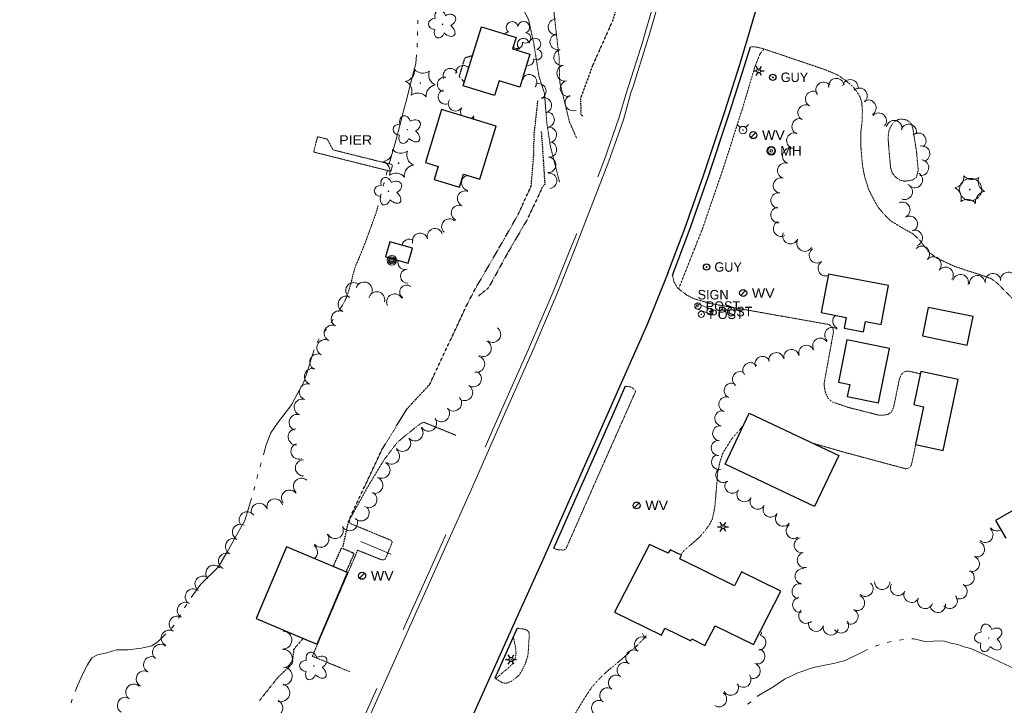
# Model space of a CAD drawing. Extents: x 386588 to 390135, y 96998 to 113606.
# Tile 54 of 93: x 388198 to 388697, y 102694 to 103041. Entities that reach past the tile are written whole.
import ezdxf
from ezdxf.enums import TextEntityAlignment as Align

# ---------------------------------------------------------------- set-up
doc = ezdxf.new("R2010")
doc.units = 0
doc.header["$MEASUREMENT"] = 0
for name, pattern in [('Wisdot1', [0.0625, 0.03125, -0.03125]), ('Wisdot3', [0.1875, 0.125, -0.0625]), ('Wisdot5', [0.1, 0.05, -0.05]), ('Wisdot6', [0.375, 0.125, -0.0625, 0.03125, -0.0625, 0.03125, -0.0625])]:
    doc.linetypes.add(name, pattern=pattern)
for name, color, linetype, lineweight in [('E_BLD', 241, 'Continuous', 25), ('E_DTM_SlopeBottom', 3, 'Wisdot1', 25), ('E_DTM_SlopeTop', 3, 'Wisdot1', 25), ('E_DWY', 2, 'Wisdot3', 15), ('E_DWY_PE', 2, 'Wisdot3', 15), ('E_LAND_Vegetation', 3, 'Continuous', 15), ('E_LTG', 21, 'Continuous', 25), ('E_MISCPROP', 30, 'Continuous', 15), ('E_MISCPROP_HvyDash', 241, 'Wisdot3', 25), ('E_PATH_Sidewalk', 2, 'Wisdot5', 15), ('E_RDWY', 21, 'Continuous', 25), ('E_SGN', 21, 'Continuous', 15), ('E_STRUCT_Pier', 7, 'Wisdot3', 25), ('E_UTL_EGuyWire', 200, 'Continuous', 25), ('E_UTL_MH', 30, 'Continuous', 15), ('E_UTL_W', 5, 'Continuous', 25), ('E_UTL_WHydrant', 4, 'Continuous', 15), ('E_WTR', 4, 'Wisdot6', 15), ('E_WTR_Dock_Pier', 4, 'Wisdot3', 15), ('E_WTR_Elevations', 4, 'Continuous', 15)]:
    doc.layers.add(name, color=color, linetype=linetype, lineweight=lineweight)
doc.layers.add('P2S1_Complete', color=7, linetype='Continuous', lineweight=15, transparency=0.9)
doc.styles.add('Style-dot_font5', font='dot_font5.shx')

# ---------------------------------------------------------------- blocks, each defined once
blk = doc.blocks.new('BSGN')
at = {"layer": 'E_SGN', "style": 'Style-dot_font5'}
blk.add_text('SIGN', height=12, dxfattribs=at).set_placement((0.0004433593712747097, 0), align=Align.MIDDLE_CENTER)
blk = doc.blocks.new('GUY')
at = {"layer": 'E_UTL_EGuyWire'}
for radius in [4, 0.5]:
    blk.add_circle((0, 0), radius, dxfattribs=at)
at = {"layer": 'E_UTL_EGuyWire', "style": 'Style-dot_font5'}
blk.add_text('GUY', height=12, dxfattribs=at).set_placement((10, 0), align=Align.MIDDLE_LEFT)
blk = doc.blocks.new('HYD')
at = {"layer": 'E_UTL_WHydrant'}
for p, q in [((-3.83600000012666, 3.837999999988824), (-8.317000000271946, 8.317999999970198)), ((3.838999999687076, 3.837999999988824), (8.31899999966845, 8.317999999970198))]:
    blk.add_line(p, q, dxfattribs=at)
for radius in [5.484997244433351, 0.4195217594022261]:
    blk.add_circle((-0.000391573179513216, 0.0004718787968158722), radius, dxfattribs=at)
blk = doc.blocks.new('LPOL')
at = {"layer": 'E_LTG'}
for p, q in [((-4, 0), (-1.5, 0)), ((-0.75, 1.299000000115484), (-2, 3.464000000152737)), ((0.75, 1.299000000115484), (2, 3.464000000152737)), ((1.5, 0), (4, 0)), ((-2, -3.464000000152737), (-0.75, -1.299000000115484)), ((2, -3.464000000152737), (0.75, -1.299000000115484))]:
    blk.add_line(p, q, dxfattribs=at)
for radius in [1.5, 1.5, 1.5, 0.125]:
    blk.add_circle((0, 0), radius, dxfattribs=at)
blk = doc.blocks.new('MH')
at = {"layer": 'E_UTL_MH'}
for radius in [5, 4, 1.5]:
    blk.add_circle((3.053387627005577e-05, -0.0003567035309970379), radius, dxfattribs=at)
at = {"layer": 'E_UTL_MH', "style": 'Style-dot_font5', "width": 1.111111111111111}
blk.add_text('MH', height=10.8, dxfattribs=at).set_placement((10, -0.001000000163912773), align=Align.MIDDLE_LEFT)
blk = doc.blocks.new('PIER')
at = {"layer": 'E_STRUCT_Pier', "style": 'Style-dot_font5', "width": 1.111111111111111}
blk.add_text('PIER', height=10.8, dxfattribs=at).set_placement((-16.77100000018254, -5.400000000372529))
blk = doc.blocks.new('CTRE')
at = {"layer": 'E_LAND_Vegetation'}
blk.add_circle((-0.0003858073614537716, -0.0003191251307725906), 0.2233008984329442, dxfattribs=at)
for centre, radius, start, end in [((-11.97306888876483, 8.962898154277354), 7.867058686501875, 280.2066972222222, 5.971616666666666), ((1.806084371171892, 14.92316055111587), 7.866045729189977, 220.2113194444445, 305.9762305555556), ((13.82882637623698, 5.89490348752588), 7.866045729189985, 160.2113277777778, 245.9762388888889), ((-13.82979875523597, -5.89712474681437), 7.866045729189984, 340.2113194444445, 65.97623055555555), ((-1.808101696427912, -14.92587413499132), 7.866045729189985, 40.21132777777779, 125.9762388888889)]:
    blk.add_arc(centre, radius, start, end, dxfattribs=at)
at = {"layer": 'E_LAND_Vegetation', "extrusion": (0, 0, -1)}
blk.add_arc((-12.02957563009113, -9.036813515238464), 7.873632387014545, 354.0727916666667, 79.7488916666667, dxfattribs=at)
blk = doc.blocks.new('POLE')
at = {"layer": 'E_MISCPROP'}
for radius in [4.463423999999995, 3.347567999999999, 2.231711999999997, 1.115855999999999]:
    blk.add_circle((0.0004759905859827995, -0.00033181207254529), radius, dxfattribs=at)
blk = doc.blocks.new('POST')
at = {"layer": 'E_MISCPROP'}
for radius in [4, 0.5]:
    blk.add_circle((0, 0), radius, dxfattribs=at)
at = {"layer": 'E_MISCPROP', "style": 'Style-dot_font5'}
blk.add_text('POST', height=12, dxfattribs=at).set_placement((10.00099999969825, 0), align=Align.MIDDLE_LEFT)
blk = doc.blocks.new('DTRE')
at = {"layer": 'E_LAND_Vegetation'}
blk.add_circle((-0.1836800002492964, 0), 0.1831067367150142, dxfattribs=at)
for centre, major_axis, ratio in [((-1.870302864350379, 5.319684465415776), (1.359319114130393, -4.981118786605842), 0.7828630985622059), ((4.055502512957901, 2.735869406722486), (-5.27227899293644, -2.928492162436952), 0.6919162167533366), ((-5.871854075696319, 0.1519894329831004), (4.932001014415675, -0.1226139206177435), 0.8320222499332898), ((-2.492468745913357, -5.243435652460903), (1.802061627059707, 4.856219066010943), 0.7168956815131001), ((3.542152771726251, -3.706719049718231), (-5.012431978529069, 4.581562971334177), 0.5602491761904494)]:
    blk.add_ellipse(centre, major_axis=major_axis, ratio=ratio, start_param=1.570796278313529, end_param=4.712388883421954, dxfattribs=at)
blk = doc.blocks.new('WV')
at = {"layer": 'E_UTL_W'}
blk.add_line((-2.82799999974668, -2.82799999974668), (2.828000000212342, 2.828000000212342), dxfattribs=at)
blk.add_circle((0.0003282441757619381, 0.0003653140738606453), 4, dxfattribs=at)
at = {"layer": 'E_UTL_W', "style": 'Style-dot_font5', "width": 1.111111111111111}
blk.add_text('WV', height=10.8, dxfattribs=at).set_placement((10, 0), align=Align.MIDDLE_LEFT)

msp = doc.modelspace()

# ---------------------------------------------------------------- linework, layer by layer
at = {"layer": 'E_BLD', "ltscale": 5}
for p, q in [((388422.459, 103007.4199999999), (388431.716, 103037.2409999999)), ((388431.716, 103037.2409999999), (388431.716, 103037.2409999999)), ((388431.716, 103037.2409999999), (388449.291, 103031.7849999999)), ((388449.291, 103031.7849999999), (388447.5209999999, 103026.0830000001)), ((388447.5209999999, 103026.0830000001), (388447.5209999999, 103026.0830000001)), ((388447.5209999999, 103026.0830000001), (388456.307, 103023.3559999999)), ((388456.307, 103023.3559999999), (388451.155, 103006.7579999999)), ((388456.307, 103023.3559999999), (388456.307, 103023.3559999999)), ((388440.716, 103009.9979999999), (388438.3810000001, 103002.477)), ((388451.155, 103006.7579999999), (388440.716, 103009.9979999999)), ((388440.716, 103009.9979999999), (388440.716, 103009.9979999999)), ((388438.3810000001, 103002.477), (388422.459, 103007.4199999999)), ((388422.459, 103007.4199999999), (388422.459, 103007.4199999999)), ((388451.155, 103006.7579999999), (388451.155, 103006.7579999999)), ((388411.5730000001, 102995.4469999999), (388403.341, 102968.639)), ((388439.2080000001, 102986.9609999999), (388411.5730000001, 102995.4469999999)), ((388411.5730000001, 102995.4469999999), (388411.5730000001, 102995.4469999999)), ((388430.9569999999, 102960.0930000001), (388439.2080000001, 102986.9609999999)), ((388439.2080000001, 102986.9609999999), (388439.2080000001, 102986.9609999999)), ((388403.341, 102968.639), (388403.341, 102968.639)), ((388403.341, 102968.639), (388409.845, 102966.642)), ((388409.845, 102966.642), (388407.8219999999, 102960.054)), ((388409.845, 102966.642), (388409.845, 102966.642)), ((388407.8219999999, 102960.054), (388407.8219999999, 102960.054)), ((388407.8219999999, 102960.054), (388420.557, 102956.1429999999)), ((388420.557, 102956.1429999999), (388422.5619999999, 102962.6710000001)), ((388422.5619999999, 102962.6710000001), (388422.5619999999, 102962.6710000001)), ((388422.5619999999, 102962.6710000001), (388430.9569999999, 102960.0930000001)), ((388385.2660000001, 102928.47), (388383.118, 102920.764)), ((388396.7560000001, 102925.2679999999), (388385.2660000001, 102928.47)), ((388394.608, 102917.5619999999), (388396.7560000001, 102925.2679999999)), ((388396.7560000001, 102925.2679999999), (388396.7560000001, 102925.2679999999)), ((388383.118, 102920.764), (388394.608, 102917.5619999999)), ((388383.118, 102920.764), (388383.118, 102920.764)), ((388607.551, 102912.067), (388603.8389999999, 102892.595)), ((388637.888, 102906.284), (388607.551, 102912.067)), ((388634.138, 102886.6100000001), (388637.888, 102906.284)), ((388658.0800000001, 102895.206), (388655.132, 102880.835)), ((388680.7620000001, 102890.5530000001), (388658.0800000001, 102895.206)), ((388603.8389999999, 102892.595), (388616.453, 102890.1910000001)), ((388616.453, 102890.1910000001), (388615.4080000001, 102884.7080000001)), ((388677.814, 102876.182), (388680.7620000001, 102890.5530000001)), ((388615.4080000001, 102884.7080000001), (388625.2439999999, 102882.8330000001)), ((388625.2439999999, 102882.8330000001), (388626.25, 102888.1129999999)), ((388626.25, 102888.1129999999), (388634.138, 102886.6100000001)), ((388655.132, 102880.835), (388677.814, 102876.182)), ((388616.875, 102878.764), (388612.5589999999, 102857.416)), ((388638.4299999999, 102874.406), (388616.875, 102878.764)), ((388632.8859999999, 102846.987), (388638.4299999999, 102874.406)), ((388654.2250000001, 102862.716), (388650.6669999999, 102846.0179999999)), ((388673.193, 102858.6740000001), (388654.2250000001, 102862.716)), ((388612.5589999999, 102857.416), (388618.274, 102856.26)), ((388618.274, 102856.26), (388617.047, 102850.1899999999)), ((388665.5630000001, 102822.868), (388673.193, 102858.6740000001)), ((388617.047, 102850.1899999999), (388632.8859999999, 102846.987)), ((388650.6669999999, 102846.0179999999), (388655.611, 102844.9639999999)), ((388655.611, 102844.9639999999), (388651.5390000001, 102825.8559999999)), ((388555.1459999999, 102815.9580000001), (388567.388, 102841.76)), ((388567.388, 102841.76), (388612.72, 102820.2520000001)), ((388651.5390000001, 102825.8559999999), (388665.5630000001, 102822.868)), ((388612.72, 102820.2520000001), (388600.4780000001, 102794.45)), ((388600.4780000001, 102794.45), (388555.1459999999, 102815.9580000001)), ((388701.264, 102792.615), (388692.1440000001, 102787.419)), ((388692.1440000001, 102787.419), (388697.27, 102778.422)), ((388516.8169999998, 102775.2629999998), (388499.0499999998, 102740.9619999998)), ((388526.3730000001, 102770.8190000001), (388516.8169999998, 102775.2629999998)), ((388333.0330000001, 102774.068), (388317.6629999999, 102737.801)), ((388363.878, 102760.996), (388333.0330000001, 102774.068)), ((388333.0330000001, 102774.068), (388333.0330000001, 102774.068)), ((388527.2990000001, 102772.5729999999), (388526.3730000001, 102770.8190000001)), ((388533.0779999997, 102769.898), (388527.2990000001, 102772.5729999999)), ((388532.213245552, 102767.9034006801), (388533.0779999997, 102769.898)), ((388559.9869999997, 102754.3500000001), (388532.213245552, 102767.9034006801)), ((388348.5079999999, 102724.7290000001), (388363.878, 102760.996)), ((388563.4100000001, 102761.4199999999), (388559.9869999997, 102754.3500000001)), ((388583.432, 102751.6189999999), (388563.4100000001, 102761.4199999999)), ((388569.5839999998, 102724.5869999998), (388583.432, 102751.6189999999)), ((388499.0499999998, 102740.9619999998), (388522.8879999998, 102729.3879999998)), ((388317.6629999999, 102737.801), (388317.6629999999, 102737.801)), ((388317.6629999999, 102737.801), (388343.0600000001, 102727.0379999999)), ((388522.8879999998, 102729.3879999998), (388524.5477178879, 102732.8063821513)), ((388524.5477178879, 102732.8063821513), (388537.7970000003, 102726.466)), ((388544.835, 102724.091), (388550.128917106, 102734.0742079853)), ((388550.128917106, 102734.0742079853), (388569.5839999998, 102724.5869999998)), ((388343.0600000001, 102727.0379999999), (388343.0600000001, 102727.0379999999)), ((388343.0600000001, 102727.0379999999), (388348.5079999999, 102724.7290000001)), ((388348.5079999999, 102724.7290000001), (388348.5079999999, 102724.7290000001)), ((388537.7970000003, 102726.466), (388538.3149971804, 102727.5484411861)), ((388538.3149971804, 102727.5484411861), (388544.835, 102724.091))]:
    msp.add_line(p, q, dxfattribs=at)
at = {"layer": 'E_DTM_SlopeBottom'}
for points in [[(388462.031390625, 102984.259), (388463.054828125, 102969.60275), (388463.824359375, 102957.60275), (388462.199359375, 102955.509)], [(388462.09584375, 102954.91525), (388454.699359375, 102939.368375), (388445.246234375, 102923.22775), (388435.242328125, 102905.04025), (388430.023578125, 102900.85275)]]:
    msp.add_lwpolyline(points, dxfattribs=at)
at = {"layer": 'E_DTM_SlopeTop'}
for points in [[(388505.2372382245, 103063.554409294), (388498.09584375, 103040.22775), (388488.17396875, 103018.055875), (388481.8888125, 103001.009), (388482.164203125, 102992.399625), (388483.1088497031, 102992.4145055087)], [(388361.61928125, 102774.04025), (388364.480609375, 102787.274625), (388381.289203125, 102823.1965), (388393.9825625, 102843.8215), (388405.484515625, 102856.22775), (388424.566546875, 102896.930875), (388428.7013125, 102904.774625), (388439.896625, 102924.009), (388450.332171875, 102942.259), (388456.945453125, 102956.805875), (388458.261859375, 102972.85275), (388458.410296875, 102982.805875), (388460.31459375, 102999.743375)]]:
    msp.add_lwpolyline(points, dxfattribs=at)
at = {"layer": 'E_DTM_SlopeTop', "flags": 128}
msp.add_lwpolyline([(388341.3960000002, 102727.6940000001), (388336.6209999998, 102722.0929999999), (388335.8459999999, 102714.7919999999), (388328.7760000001, 102708.1320000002), (388319.2549999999, 102696.1740000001)], dxfattribs=at)
at = {"layer": 'E_DWY', "flags": 128}
for points in [[(388493.591, 103112.656), (388489.105, 103098.645), (388483.0209999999, 103086.6159999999), (388475.0530000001, 103074.5970000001), (388470.8999999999, 103067.923), (388468.4450000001, 103061.8060000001), (388467.8959999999, 103053.3640000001), (388468.6980000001, 103042.2679999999), (388471.02, 103022.156), (388471.367328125, 103009.337125)], [(388463.629046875, 103003.587125), (388460.879, 103012.152), (388458.209, 103029.0519999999), (388455.615, 103040.888), (388451.419, 103048.8419999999), (388446.976, 103056.199), (388441.2779999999, 103062.885), (388436.415, 103068.0379999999), (388435.1580000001, 103069.3959999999), (388434.7550000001, 103070.96), (388446.9550000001, 103104.622)], [(388741.8400000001, 102868.1410000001), (388729.585, 102876.9669999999), (388717.6640000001, 102884.922), (388702.3370000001, 102898.0079999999), (388693.4510000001, 102907.0970000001), (388690.324, 102909.5160000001), (388686.888, 102910.9439999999), (388676.541, 102914.264), (388671.2849999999, 102916.0530000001), (388662.7949999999, 102919.9750000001), (388658.4990000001, 102923.0959999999), (388655.8160000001, 102926.52), (388653.76, 102929.1869999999), (388650.264, 102932.527), (388645.6170000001, 102935.064), (388639.0390000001, 102939.0460000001), (388635.379, 102942.6440000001), (388632.71, 102945.932), (388630.2010000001, 102950.3330000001), (388627.977, 102954.6270000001), (388625.9510000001, 102960.997), (388624.8629999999, 102966.23), (388624.3470000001, 102971.2479999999), (388623.8400000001, 102977.5), (388623.875, 102983.8089999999), (388624.6170000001, 102989.915), (388624.6699999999, 102994.7180000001), (388624.3729999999, 102998.936), (388623.537, 103001.7279999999), (388622.051, 103004.179), (388619.831, 103007.102), (388616.0919999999, 103010.1440000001), (388612.3940000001, 103012.7779999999), (388606.227, 103015.432), (388574.5600000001, 103026.1499999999), (388570.6229999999, 103027.115), (388567.949, 103027.1980000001)], [(388638.0889999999, 102975.8160000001), (388637.6799999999, 102981.1189999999), (388638.1300000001, 102984.7290000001), (388639.3700000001, 102987.3230000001), (388640.709, 102988.969), (388642.3740000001, 102990.1000000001), (388643.5660000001, 102990.497), (388645.3430000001, 102990.5430000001), (388647.3260000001, 102989.9240000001), (388648.794, 102988.9790000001), (388649.5970000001, 102987.8289999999), (388650.172, 102986.243), (388652.0930000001, 102974.243)], [(388471.321307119, 102958.6641536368), (388471.0619999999, 102959.4339999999), (388466.64271875, 102976.930875)], [(388652.0930000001, 102974.243), (388652.963, 102964.4650000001), (388651.942, 102961.0700000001), (388650.291, 102959.804), (388647.6070000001, 102959.253), (388645.6939999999, 102959.193), (388643.4410000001, 102959.7830000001), (388641.2109999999, 102961.4720000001), (388639.781, 102963.3810000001), (388638.9310000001, 102966.3089999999), (388638.0889999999, 102975.8160000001)], [(388610.0179999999, 102882.7350000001), (388609.7350000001, 102884.9909999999), (388607.7960000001, 102886.568), (388547.49, 102897.23), (388539.395, 102899.6529999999), (388535.6540000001, 102901.4879999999), (388530.9839999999, 102905.1510000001), (388529.3640000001, 102907.9450000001), (388528.4990000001, 102911.622)], [(388653.993, 102861.628), (388647.8359999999, 102863.047), (388646.0109999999, 102862.676), (388644.4639999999, 102861.4510000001), (388643.4339999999, 102858.905), (388640.5519999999, 102845.0190000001), (388639.4439999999, 102842.2690000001), (388637.878, 102841.2379999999), (388635.7709999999, 102840.743), (388633.3359999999, 102840.608), (388617.379, 102844.6629999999), (388609.3800000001, 102847.423), (388607.3500000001, 102849.1880000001), (388605.9950000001, 102852.094), (388605.463, 102854.5889999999), (388605.2679999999, 102856.6259999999), (388610.0179999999, 102882.7350000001)], [(388504.591, 102855.298), (388507.3100000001, 102855.031), (388508.5970000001, 102854.2649999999), (388509.861, 102852.8470000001), (388489.344, 102806.655), (388474.4950000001, 102772.9550000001), (388473.094, 102772.4129999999), (388470.4839999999, 102772.571), (388468.2069999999, 102773.2379999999)], [(388365.0031740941, 102710.8498685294), (388346.0660000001, 102718.6740000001), (388369.034, 102772.345), (388380.7309999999, 102767.6240000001), (388382.0449999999, 102767.4369999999), (388382.96, 102767.7250000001), (388386.5519999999, 102776.3030000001), (388386.044, 102777.274), (388365.1669999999, 102785.9010000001), (388364.8800000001, 102786.817), (388365.138, 102788.1359999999), (388374.3149999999, 102804.7250000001), (388382.2409999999, 102817.8970000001), (388389.1159999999, 102826.9469999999), (388393.9299999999, 102830.929), (388400.4550000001, 102836.1259999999), (388402.3970000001, 102837.1429999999), (388418.7042529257, 102830.5279615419)], [(388558.6329999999, 102828.8489999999), (388564.3859999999, 102835.433)], [(388532.756646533, 102770.0467490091), (388532.9369999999, 102770.3470000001), (388534.3149999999, 102772.1140000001), (388536.5430000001, 102774.091), (388538.7109999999, 102775.919), (388541.953, 102778.7690000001), (388544.8700000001, 102782.0989999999), (388547.0919999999, 102785.0859999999), (388548.6129999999, 102787.8019999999), (388549.933, 102794.0390000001), (388550.388, 102799.3419999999), (388550.7649999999, 102803.774), (388551.1429999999, 102808.2050000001), (388551.4380000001, 102811.8359999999), (388552.3729999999, 102816.5279999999), (388554.0079999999, 102821.49), (388555.9979999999, 102824.675), (388558.6329999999, 102828.8489999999)], [(388599.699, 102826.4299999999), (388615.6410000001, 102821.878), (388646.797, 102813.4990000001), (388648.8759999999, 102814.2849999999), (388649.6100000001, 102815.824), (388651.7220000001, 102825.817)], [(388449.878, 102732.8600000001), (388453.4720000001, 102732.352), (388454.885, 102731.8130000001), (388455.757, 102730.798), (388455.9839999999, 102729.733), (388455.821, 102727.1939999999), (388455.548, 102722.338), (388455.236, 102718.922), (388453.959, 102714.926), (388452.5260000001, 102712), (388450.872, 102709.129), (388447.0009999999, 102706.014), (388444.1259999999, 102704.925), (388442.294, 102705.2879999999), (388441.1570000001, 102705.993), (388438.51, 102707.507)], [(388393.0349999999, 102606.0689999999), (388398.9680000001, 102606.1580000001), (388407.1629999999, 102605.6399999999), (388421.483, 102605.236), (388436.7690000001, 102605.4129999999), (388439.7709999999, 102605.79), (388442.0220000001, 102606.5419999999), (388444.084, 102608.7949999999), (388445.335, 102611.274), (388446.034, 102613.4210000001), (388444.9620000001, 102615.142), (388443.223, 102616.1610000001), (388438.051, 102618.6470000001), (388435.1200000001, 102620.1510000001), (388433.9380000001, 102621.4299999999), (388433.45, 102623.9909999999), (388433.702, 102627.2579999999), (388434.9790000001, 102631.254), (388437.7109999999, 102638.827), (388440.429, 102642.8629999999), (388446.5260000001, 102650.7690000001), (388451.8870000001, 102656.0930000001), (388459.183, 102662.5049999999), (388464.9070000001, 102668.723), (388470.331, 102676), (388477.3759999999, 102686.578), (388483.577, 102696.8740000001), (388487.6459999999, 102703.0349999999), (388491.902, 102707.696), (388495.4650000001, 102711.0760000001), (388499.9380000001, 102714.8149999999), (388503.125, 102717.4439999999), (388505.899, 102719.824), (388506.3570000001, 102720.4369999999), (388510.753, 102724.2420000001), (388514.7560000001, 102728.45), (388515.2439999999, 102729.165)]]:
    msp.add_lwpolyline(points, dxfattribs=at)
at = {"layer": 'E_DWY'}
msp.add_circle((388679.5060000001, 102954.9325000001), 5.631602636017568, dxfattribs=at)
at = {"layer": 'E_DWY_PE'}
for points in [[(388471.367328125, 103009.337125), (388476.3185, 102989.134), (388479.910296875, 102980.930875)], [(388463.629046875, 103003.587125), (388464.832171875, 102988.618375), (388466.64271875, 102976.930875)]]:
    msp.add_lwpolyline(points, dxfattribs=at)
at = {"layer": 'E_LAND_Vegetation'}
for centre, radius, start, end in [((388447.2750114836, 103036.9398901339), 2.973815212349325, 10.42601666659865, 231.6598999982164), ((388453.1284591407, 103037.0333283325), 2.974817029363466, 288.0768361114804, 171.050105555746), ((388469.5686384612, 103037.2211340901), 4.029807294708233, 92.83735277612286, 272.8220305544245), ((388445.5948087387, 103031.8353775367), 2.776902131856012, 93.39690833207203, 140.5865027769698), ((388454.0840928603, 103031.5942160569), 2.611331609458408, 232.7820666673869, 90.71467499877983), ((388470.4731856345, 103029.6807740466), 4.029807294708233, 104.4457750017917, 284.4304527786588), ((388449.7734838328, 103028.979620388), 2.783072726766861, 225.0828000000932, 11.08496666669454), ((388452.9430114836, 103028.4658901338), 2.973815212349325, 10.42601666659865, 231.6598999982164), ((388458.7964591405, 103028.5593283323), 2.974817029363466, 288.0768361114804, 171.050105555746), ((388451.2628087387, 103023.3613775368), 2.776902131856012, 93.39690833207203, 130.3034944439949), ((388459.7520928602, 103023.1202160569), 2.611331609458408, 232.7820666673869, 90.71467499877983), ((388472.4307388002, 103021.7408317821), 4.029807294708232, 101.1578305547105, 281.1425083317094), ((388455.4414838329, 103020.5056203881), 2.783072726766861, 252.3774666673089, 11.08496666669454), ((388416.0293683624, 103012.5229535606), 3.714321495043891, 25.94053333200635, 205.9252111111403), ((388422.4882437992, 103014.0286013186), 3.714321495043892, 41.42540833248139, 185.5957222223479), ((388473.989121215, 103013.8343412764), 4.029807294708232, 101.1578305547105, 281.1425083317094), ((388413.1076253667, 103008.1368695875), 3.714321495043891, 81.32868611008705, 261.3133638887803), ((388449.1481371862, 103011.866760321), 3.894806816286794, 337.5721722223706, 10.99863888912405), ((388455.8993182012, 103009.238547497), 3.894806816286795, 322.1563916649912, 142.1410694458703), ((388475.6779869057, 103006.0485632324), 4.029807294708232, 103.6016055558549, 283.5862833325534), ((388605.0250942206, 103005.3038664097), 3.951965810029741, 37.01333055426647, 216.9980083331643), ((388611.5086214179, 103007.1873326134), 3.951965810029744, 9.636119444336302, 189.6207972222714), ((388618.5298803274, 103006.6135280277), 3.951965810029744, 348.8746472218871, 168.8593250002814), ((388413.5578145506, 103001.759290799), 3.714321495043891, 106.6817111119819, 286.6663888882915), ((388460.5776239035, 103004.6092175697), 3.894806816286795, 293.2293972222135, 113.2140749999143), ((388599.7991762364, 103000.7488792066), 3.951965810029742, 61.1113805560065, 241.0960583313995), ((388623.2063488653, 103002.3185926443), 3.951965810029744, 311.9696277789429, 131.9543055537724), ((388418.6229130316, 102998.3268111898), 3.714321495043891, 146.634713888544, 326.6193916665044), ((388463.3194143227, 102997.4825086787), 3.894806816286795, 289.0793861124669, 109.0640638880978), ((388478.1228516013, 102998.8126597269), 4.029807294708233, 114.1267638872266, 294.1114416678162), ((388627.7028250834, 102996.295487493), 3.951965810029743, 302.0645444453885, 122.0492222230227), ((388424.825854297, 102994.2409257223), 3.714321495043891, 146.634713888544, 210.4044583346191), ((388464.7880611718, 102990.2645154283), 3.894806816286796, 278.0580861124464, 98.04276388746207), ((388595.9802720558, 102993.8298844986), 3.951965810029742, 61.1113805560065, 241.0960583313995), ((388632.9567915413, 102989.7188877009), 3.951965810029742, 318.5355611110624, 138.520238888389), ((388424.825854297, 102994.2409257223), 3.714321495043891, 295.4547833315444, 326.6193916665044), ((388430.3806949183, 102988.5342078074), 3.714321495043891, 128.3570972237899, 145.9076777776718), ((388592.942230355, 102986.8498272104), 3.951965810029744, 68.75231388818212, 248.736991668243), ((388640.8170471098, 102985.925671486), 3.951965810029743, 349.9447444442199, 169.9294222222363), ((388465.8788177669, 102982.5526310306), 3.894806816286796, 278.0580861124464, 98.04276388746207), ((388648.2058034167, 102984.0136026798), 3.951965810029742, 342.8347583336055, 162.8194361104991), ((388465.9350798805, 102975.1877210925), 3.894806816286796, 267.0150749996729, 86.99975277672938), ((388590.2545987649, 102979.6476927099), 3.951965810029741, 74.59189722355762, 254.5765750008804), ((388652.9713863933, 102979.5801362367), 3.951965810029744, 310.1749694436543, 130.1596472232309), ((388588.1106979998, 102971.9482642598), 3.951965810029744, 72.10454999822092, 252.0892277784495), ((388654.8799521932, 102973.0478332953), 3.951965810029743, 282.7736666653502, 102.7583444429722), ((388465.5284603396, 102967.409702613), 3.894806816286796, 267.0150749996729, 86.99975277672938), ((388654.3362406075, 102965.9619250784), 3.951965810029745, 262.536213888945, 82.52089166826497), ((388585.6812675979, 102964.4279993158), 3.951965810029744, 72.10454999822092, 252.0892277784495), ((388425.5194594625, 102958.2803638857), 3.91972656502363, 104.7937805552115, 260.9512277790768), ((388466.0134056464, 102959.3871890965), 3.894806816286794, 274.1407944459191, 94.12547222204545), ((388583.4926831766, 102956.9015912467), 3.951965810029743, 73.89344444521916, 253.8781222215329), ((388651.2365050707, 102959.7551474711), 3.951965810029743, 238.7970999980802, 58.78177777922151), ((388423.4472655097, 102950.306938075), 3.919726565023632, 68.49855555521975, 248.4832333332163), ((388646.1231165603, 102953.7964704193), 3.951965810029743, 247.2699888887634, 67.2546666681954), ((388582.2801895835, 102949.3514775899), 3.951965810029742, 80.96100833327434, 260.9456861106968), ((388420.346407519, 102943.0215089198), 3.919726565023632, 66.24431944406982, 246.2289972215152), ((388582.2273985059, 102941.9819497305), 3.951965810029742, 94.37881111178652, 274.363488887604), ((388644.8910897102, 102944.6018998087), 3.951965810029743, 294.3232833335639, 114.3079611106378), ((388415.4777929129, 102936.1753361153), 3.919726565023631, 47.87006666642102, 227.8547444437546), ((388648.6944925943, 102937.4659832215), 3.951965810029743, 299.5918972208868, 119.5765749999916), ((388408.1863357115, 102931.290287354), 3.919726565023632, 18.67173055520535, 198.6564083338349), ((388583.5604278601, 102935.1245059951), 3.951965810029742, 116.4451249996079, 296.4298027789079), ((388651.1960792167, 102930.376345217), 3.951965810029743, 289.0774527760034, 109.0621305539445), ((388395.2784042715, 102925.8421272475), 3.919726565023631, 60.45587777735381, 166.7147361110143), ((388400.6449673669, 102928.8770962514), 3.919726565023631, 16.40753888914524, 196.3922166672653), ((388588.2350973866, 102931.3697973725), 3.951965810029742, 157.0359166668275, 337.0205944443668), ((388595.4602944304, 102927.5597402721), 3.951965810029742, 149.1980305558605, 329.1827083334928), ((388601.696131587, 102921.6399120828), 3.951965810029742, 124.8349444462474, 304.8196222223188), ((388654.754787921, 102922.3606968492), 3.951965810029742, 315.9179083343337, 135.9025861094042), ((388392.9496006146, 102917.8958738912), 3.508674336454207, 162.4096722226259, 274.1273194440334), ((388660.6905077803, 102916.9676357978), 3.951965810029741, 319.2480472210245, 139.2327250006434), ((388394.2384064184, 102911.0160610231), 3.508674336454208, 92.77333055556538, 272.7580083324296), ((388606.1790295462, 102915.1033883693), 3.951965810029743, 124.1911194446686, 288.2127833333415), ((388666.7763803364, 102911.720593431), 3.951965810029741, 323.3735472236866, 143.3582249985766), ((388611.0550303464, 102909.4711227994), 3.951965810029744, 162.9136249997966, 175.5004694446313), ((388611.0550303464, 102909.4711227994), 3.951965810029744, 135.6925527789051, 140.5736694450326), ((388674.4207018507, 102907.9838107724), 3.951965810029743, 343.6848888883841, 163.6695666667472), ((388682.9350038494, 102907.4386148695), 3.951965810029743, 4.744780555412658, 184.7294583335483), ((388690.8900015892, 102908.4349262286), 3.951965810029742, 7.974699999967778, 187.9593777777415), ((388698.6229613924, 102909.0941454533), 3.951965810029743, 4.121363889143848, 184.1060416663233), ((388367.0685653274, 102903.7385703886), 4.07267928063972, 57.25951666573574, 237.2595166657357), ((388372.2766389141, 102904.038872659), 4.07267928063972, 343.2732277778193, 163.2732277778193), ((388393.8674179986, 102902.9921324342), 3.508674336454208, 55.60195555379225, 235.5866333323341), ((388363.2201104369, 102896.8532511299), 4.07267928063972, 64.59215277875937, 244.5921527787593), ((388378.6516224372, 102899.0904331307), 4.07267928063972, 346.3534416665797, 166.3534416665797), ((388387.773338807, 102897.9983014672), 4.07267928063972, 25.94256944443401, 205.942569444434), ((388359.6979857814, 102889.4898323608), 4.072679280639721, 64.01254166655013, 244.0125416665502), ((388613.494348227, 102888.3122311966), 3.815821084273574, 130.2470555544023, 242.6565083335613), ((388356.1325591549, 102882.1662665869), 4.072679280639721, 64.01254166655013, 244.0125416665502), ((388437.3827859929, 102881.6048744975), 4.123363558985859, 234.301336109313, 54.30133610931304), ((388609.4189265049, 102881.3346935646), 3.815821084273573, 48.67840833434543, 228.6630861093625), ((388352.4547455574, 102874.867283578), 4.072679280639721, 63.23285277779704, 243.232852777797), ((388603.3813677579, 102875.8869986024), 3.815821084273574, 32.03728888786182, 212.0219666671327), ((388432.6183629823, 102874.5197722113), 4.123363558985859, 243.4790583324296, 63.47905833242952), ((388588.7156804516, 102870.1534737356), 3.815821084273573, 14.74688611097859, 194.7315638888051), ((388596.2573149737, 102872.2630693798), 3.815821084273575, 20.54531388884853, 200.529991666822), ((388348.7854547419, 102867.5974826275), 4.072679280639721, 63.23285277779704, 243.232852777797), ((388429.265153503, 102866.5431794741), 4.123363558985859, 257.0351333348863, 77.03513333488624), ((388574.089773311, 102866.654007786), 3.815821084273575, 19.71929999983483, 199.7039777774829), ((388581.0568502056, 102868.5429008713), 3.815821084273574, 8.840744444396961, 188.8254222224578), ((388346.1097053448, 102860.2123138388), 4.072679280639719, 71.60627500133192, 251.6062750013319), ((388567.9897002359, 102863.4729711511), 3.815821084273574, 38.49106388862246, 218.4757416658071), ((388427.5614299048, 102859.1413318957), 4.12336355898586, 237.7477555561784, 57.7477555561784), ((388562.6934856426, 102858.9257459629), 3.815821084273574, 55.98625277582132, 235.9709305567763), ((388343.5369024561, 102852.4818071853), 4.072679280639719, 71.60627500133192, 251.6062750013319), ((388423.1640706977, 102852.1648172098), 4.12336355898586, 237.7477555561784, 57.7477555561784), ((388558.5349305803, 102853.0658816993), 3.833184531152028, 65.7491166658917, 245.7491166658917), ((388417.5500696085, 102846.8505838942), 4.12336355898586, 222.8057083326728, 42.80570833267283), ((388555.8182051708, 102846.1677981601), 3.833184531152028, 73.40590000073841, 253.4059000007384), ((388340.965384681, 102844.7551651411), 4.072679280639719, 71.60627500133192, 251.6062750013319), ((388411.3808786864, 102841.478161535), 4.123363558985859, 220.7903138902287, 40.7903138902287), ((388338.3934048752, 102837.0250287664), 4.07267928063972, 71.56323888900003, 251.563238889), ((388404.9130850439, 102836.7260992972), 4.12336355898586, 214.5061888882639, 34.50618888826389), ((388553.7484729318, 102839.0651174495), 3.833184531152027, 81.83563611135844, 261.8356361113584), ((388398.0521266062, 102831.8085939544), 4.123363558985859, 220.578041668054, 40.57804166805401), ((388552.6635407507, 102831.4759046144), 3.833184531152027, 81.83563611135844, 261.8356361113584), ((388337.8772165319, 102829.7169254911), 4.072679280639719, 92.75164166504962, 272.7516416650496), ((388391.7856601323, 102826.4444613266), 4.123363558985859, 220.578041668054, 40.57804166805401), ((388339.3061226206, 102822.4150600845), 4.07267928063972, 110.9762777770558, 290.9762777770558), ((388551.9602354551, 102824.0573377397), 3.833184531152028, 88.3860388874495, 268.3860388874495), ((388386.1559371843, 102819.9787243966), 4.123363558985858, 230.9289333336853, 50.92893333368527), ((388552.0881643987, 102816.9888658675), 3.833184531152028, 105.9553194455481, 285.9553194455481), ((388341.5380515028, 102813.9845369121), 4.072679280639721, 90.17186388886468, 270.1718638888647), ((388381.3199021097, 102812.8599116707), 4.123363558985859, 243.0536527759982, 63.05365277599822), ((388554.2674079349, 102810.3891433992), 3.833184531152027, 127.1713416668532, 307.1713416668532), ((388340.5248806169, 102804.7455291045), 4.072679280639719, 47.08761388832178, 227.0876138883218), ((388377.6596254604, 102805.2306784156), 4.123363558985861, 249.6628583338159, 69.6628583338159), ((388558.8525395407, 102804.9639989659), 3.833184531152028, 143.7337111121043, 323.7337111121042), ((388334.5529962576, 102798.7528751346), 4.072679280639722, 36.90806944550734, 216.9080694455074), ((388374.6843695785, 102797.9427244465), 4.123363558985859, 239.1000416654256, 59.10004166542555), ((388564.9193507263, 102800.6584647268), 3.833184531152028, 150.747319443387, 330.747319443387), ((388319.2294714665, 102792.0373122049), 4.072679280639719, 15.74773333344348, 195.7477333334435), ((388327.0716145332, 102794.2465745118), 4.072679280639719, 15.74773333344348, 195.7477333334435), ((388370.7353491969, 102791.2905031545), 4.12336355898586, 223.9067750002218, 43.90677500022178), ((388571.6440541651, 102796.8595420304), 3.833184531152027, 148.90016944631, 328.90016944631), ((388578.2091765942, 102792.8969953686), 3.833184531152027, 148.90016944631, 328.90016944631), ((388313.05485143, 102787.7103318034), 4.07267928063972, 34.29840555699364, 214.2984055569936), ((388584.5139631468, 102788.2530800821), 3.833184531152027, 143.5643722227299, 323.56437222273), ((388309.6477047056, 102781.4317414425), 4.07267928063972, 62.78073055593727, 242.7807305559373), ((388357.6642805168, 102782.3301627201), 4.123363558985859, 208.5129249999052, 28.51292499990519), ((388364.8771234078, 102786.3022445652), 4.123363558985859, 208.8849888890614, 28.88498888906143), ((388589.8258645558, 102782.055810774), 3.83318453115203, 124.7982111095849, 304.7982111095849), ((388350.3748320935, 102777.923743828), 4.123363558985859, 217.2692027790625, 37.26920277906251), ((388686.9708639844, 102780.1471269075), 3.892984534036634, 228.8362083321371, 48.82088611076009), ((388692.719119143, 102785.9699800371), 3.892984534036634, 216.650794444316, 302.8765722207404), ((388306.0994174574, 102774.166375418), 4.072679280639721, 64.61815833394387, 244.6181583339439), ((388344.5928432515, 102771.3553225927), 4.123363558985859, 307.8105638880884, 54.97095000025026), ((388593.9664871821, 102774.8781108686), 3.833184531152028, 101.6800527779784, 281.6800527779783), ((388682.6646779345, 102772.803432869), 3.892984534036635, 250.2689805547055, 70.25365833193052), ((388302.6069520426, 102766.809991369), 4.072679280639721, 64.61815833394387, 244.6181583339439), ((388595.5162509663, 102767.3719755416), 3.833184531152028, 101.6800527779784, 281.6800527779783), ((388296.1842802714, 102760.7083734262), 4.072679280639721, 42.26283333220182, 222.2628333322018), ((388680.088735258, 102765.4108753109), 3.892984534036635, 251.5047694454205, 71.48944722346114), ((388290.6993199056, 102755.2001179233), 4.072679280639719, 52.7365916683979, 232.7365916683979), ((388594.4311281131, 102759.1650341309), 3.833184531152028, 81.51453055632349, 261.5145305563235), ((388677.487680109, 102758.4285072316), 3.892984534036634, 242.5662388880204, 62.55091666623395), ((388592.9004699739, 102751.5413778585), 3.833184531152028, 77.99881389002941, 257.9988138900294), ((388626.2056995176, 102752.834273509), 3.892984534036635, 228.0834138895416, 48.06809166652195), ((388634.7306844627, 102756.3085840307), 3.892984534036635, 179.1195472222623, 359.104224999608), ((388642.7552589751, 102753.2473840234), 3.892984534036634, 150.9131861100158, 330.8978638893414), ((388673.9000308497, 102751.5194601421), 3.892984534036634, 242.5662388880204, 62.55091666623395), ((388285.7670783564, 102748.7204038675), 4.072679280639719, 52.7365916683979, 232.7365916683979), ((388649.6109717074, 102749.7932499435), 3.892984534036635, 153.9079888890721, 333.8926666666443), ((388281.7404430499, 102741.8971128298), 4.07267928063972, 59.44771944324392, 239.4477194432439), ((388593.1787860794, 102744.7191204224), 3.833184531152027, 100.5514694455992, 280.5514694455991), ((388621.9382067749, 102745.6439339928), 3.892984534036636, 247.394180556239, 67.37885833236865), ((388656.5293508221, 102746.6809038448), 3.892984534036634, 159.2803722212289, 339.2650500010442), ((388662.8830678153, 102744.6934429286), 3.892984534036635, 187.9049222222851, 7.889599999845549), ((388668.9004519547, 102746.7065035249), 3.892984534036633, 220.8097888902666, 40.79446666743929), ((388596.2734550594, 102739.1146796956), 3.833184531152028, 132.3116638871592, 312.3116638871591), ((388618.6004929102, 102738.8077208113), 3.892984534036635, 242.5638916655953, 62.54856944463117), ((388277.622134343, 102734.9113433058), 4.072679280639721, 60.59435277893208, 240.5943527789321), ((388601.1854772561, 102735.0461795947), 3.833184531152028, 166.0034527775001, 346.0034527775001), ((388613.8381309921, 102734.2722184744), 3.892984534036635, 214.2788694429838, 34.26354722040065), ((388273.6220735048, 102727.818162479), 4.072679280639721, 60.59435277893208, 240.5943527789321), ((388331.1097257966, 102726.8227026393), 4.556091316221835, 267.9020861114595, 87.90208611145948), ((388331.4454915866, 102735.9264177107), 4.556091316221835, 267.9020861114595, 283.7556472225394), ((388517.074680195, 102731.2106436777), 3.878723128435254, 196.5705222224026, 239.3970833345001), ((388571.9492164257, 102725.574072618), 3.878723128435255, 273.5002083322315, 75.03257222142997), ((388570.0258465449, 102731.9418134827), 3.878723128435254, 321.0101472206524, 346.0910055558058), ((388608.621910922, 102733.1905692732), 3.833184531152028, 166.0034527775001, 346.0034527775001), ((388269.2102386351, 102720.6394449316), 4.072679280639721, 51.56261111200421, 231.5626111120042), ((388513.1228222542, 102724.533002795), 3.878723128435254, 59.39708333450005, 239.3970833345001), ((388331.3921317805, 102717.5651857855), 4.556091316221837, 271.8963416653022, 91.89634166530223), ((388508.7319222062, 102717.9819685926), 3.878723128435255, 55.11750277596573, 235.1175027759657), ((388571.4148255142, 102718.6114912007), 3.878723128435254, 252.6377055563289, 72.63770555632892), ((388264.6372029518, 102714.3777583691), 4.07267928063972, 62.67793888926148, 242.6779388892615), ((388504.2986569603, 102711.6161106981), 3.878723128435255, 55.11750277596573, 235.1175027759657), ((388569.1036065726, 102711.2063406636), 3.878723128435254, 252.6377055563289, 72.63770555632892), ((388260.8976766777, 102707.1438352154), 4.07267928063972, 62.67793888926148, 242.6779388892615), ((388331.3246796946, 102708.617707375), 4.556091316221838, 267.6273194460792, 87.62731944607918), ((388255.5866569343, 102700.454933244), 4.072679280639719, 50.18787500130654, 230.1878750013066), ((388330.0311016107, 102700.1442152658), 4.556091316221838, 254.6443388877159, 74.64433888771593), ((388499.8971274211, 102705.2455523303), 3.878723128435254, 55.62712500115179, 235.6271250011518), ((388558.0392205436, 102702.7546447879), 3.878723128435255, 210.6035194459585, 30.60351944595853), ((388564.3802192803, 102706.8106661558), 3.878723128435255, 217.5855972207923, 37.58559722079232), ((388495.5169513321, 102698.8454001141), 3.878723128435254, 55.62712500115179, 235.6271250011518), ((388552.0390257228, 102696.9185999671), 3.878723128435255, 236.4606888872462, 56.4606888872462), ((388251.3704031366, 102693.7899770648), 4.072679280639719, 57.96657777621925, 237.9665777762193), ((388326.5117970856, 102692.349653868), 4.556091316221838, 241.0243833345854, 61.02438333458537), ((388491.3209467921, 102692.453604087), 3.878723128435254, 59.06352500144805, 239.0635250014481)]:
    msp.add_arc(centre, radius, start, end, dxfattribs=at)
at = {"layer": 'E_MISCPROP_HvyDash', "flags": 128}
for points in [[(388423.037, 103009.281), (388420.4820000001, 103011.9809999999), (388423.4070000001, 103021.622), (388427.2390000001, 103022.8189999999)], [(388356.679, 102764.047), (388360.855, 102773.517), (388367.2309999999, 102770.7790000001), (388363.1129999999, 102761.3200000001)]]:
    msp.add_lwpolyline(points, dxfattribs=at)
at = {"layer": 'E_PATH_Sidewalk', "flags": 128}
for points in [[(388574.8670000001, 103026.0460000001), (388572.895, 103023.7169999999), (388570.3289999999, 103017.3540000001), (388564.1170000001, 102996.4979999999), (388554.311, 102965.953), (388543.713, 102935.121), (388531.6140000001, 102904.6569999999)], [(388438.9539999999, 102707.253), (388441.923, 102709.899), (388445.182, 102712.534), (388447.2560000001, 102714.6440000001), (388448.1429999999, 102716.2279999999), (388448.942, 102718.0220000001), (388449.2660000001, 102720.3559999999), (388448.966, 102723.2919999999), (388447.8800000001, 102728.4779999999)]]:
    msp.add_lwpolyline(points, dxfattribs=at)
at = {"layer": 'E_RDWY', "flags": 128}
for points in [[(388544.166, 102962.003), (388555.078, 102994.463), (388562.6040000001, 103018.2720000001), (388566.6869999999, 103031.6189999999), (388575.963, 103063.423), (388585.348, 103102.5989999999), (388592.3729999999, 103133.2560000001), (388599.797, 103169.625), (388605.8959999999, 103201.5819999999), (388609.5800000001, 103229.588), (388612.1610000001, 103246.4140000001), (388615.9439999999, 103276.9979999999), (388619.3160000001, 103311.6270000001), (388621.8759999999, 103342.55)], [(388546.5360000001, 102961.206), (388557.4550000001, 102993.6880000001), (388564.9909999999, 103017.53), (388567.949, 103027.1980000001)], [(388526.1610000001, 102912.5079999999), (388534.7709999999, 102935.2250000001), (388544.1769999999, 102962.034)], [(388528.4990000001, 102911.622), (388537.1200000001, 102934.368), (388546.5360000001, 102961.206)], [(388526.183, 102912.564), (388515.608, 102886.5560000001), (388497.3470000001, 102845.0390000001), (388478.088, 102801.6669999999), (388462.906, 102767.4569999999), (388445.398, 102729.061), (388423.3370000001, 102679.665), (388401.733, 102631.6610000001), (388379.4780000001, 102581.8570000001), (388358.534, 102534.8100000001), (388335.47, 102483.8799999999), (388311.97, 102431.2779999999), (388287.2960000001, 102376.3910000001), (388268.898, 102334.9399999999), (388241.3959999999, 102273.7579999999), (388219.0490000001, 102223.727), (388199.702, 102180.7420000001), (388197.8369999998, 102175.5459999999)], [(388504.591, 102855.298), (388499.6340000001, 102844.0279999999), (388480.3729999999, 102800.6529999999), (388468.2069999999, 102773.2379999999)], [(388449.878, 102732.8600000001), (388447.6769999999, 102728.0330000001), (388438.51, 102707.507)]]:
    msp.add_lwpolyline(points, dxfattribs=at)
at = {"layer": 'E_SGN', "ltscale": 5}
msp.add_line((388370.7050000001, 102776.682), (388385.781, 102770.2749999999), dxfattribs=at)
at = {"layer": 'E_SGN', "flags": 128}
for points in [[(388541.003, 102897.0320000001), (388540.1209999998, 102894.6320000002)], [(388540.1209999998, 102894.6320000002), (388547.6069999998, 102892.0610000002)], [(388549.1809999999, 102894.003), (388541.003, 102897.0320000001)], [(388547.6069999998, 102892.0610000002), (388549.1809999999, 102894.003)]]:
    msp.add_lwpolyline(points, dxfattribs=at)
at = {"layer": 'E_WTR', "flags": 128}
for points in [[(388381.9720000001, 102956.548), (388382.4780000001, 102958.4439999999)], [(388369.7830000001, 102920.3260000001), (388373.0449999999, 102928.496), (388378.425, 102943.304), (388379.4350000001, 102947.071)], [(388358.956, 102892.754), (388360.048, 102894.3400000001), (388362.6399999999, 102898.5919999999), (388364.2409999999, 102902.7660000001), (388365.7150000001, 102907.727), (388366.6000000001, 102911.713), (388368.034, 102916.3389999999), (388369.7830000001, 102920.3260000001)]]:
    msp.add_lwpolyline(points, dxfattribs=at)
at = {"layer": 'E_WTR_Dock_Pier', "flags": 128}
msp.add_lwpolyline([(388385.912, 102964.1029999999), (388346.7450000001, 102973.875), (388348.6810000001, 102981.635), (388353.6410000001, 102980.3970000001), (388356.591, 102974.949), (388386.7520000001, 102967.47)], close=True, dxfattribs=at)
at = {"layer": 'E_WTR_Elevations', "flags": 128}
for points in [[(388399.4410000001, 103038.746), (388399.452, 103039.6140000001), (388399.453, 103040.7080000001)], [(388399.366, 103032.8600000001), (388399.3910000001, 103034.8219999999)], [(388399.0919999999, 103026.9809999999), (388399.2139999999, 103028.939)], [(388392.49, 102995.3729999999), (388393.8600000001, 103000.8189999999), (388396.325, 103010.4890000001), (388398.4099999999, 103018.6710000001), (388398.7890000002, 103023.068)], [(388385.0209999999, 102967.9199999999), (388388.132, 102979.0500000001), (388390.9290000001, 102989.1699999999), (388392.49, 102995.3729999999)], [(388383.4909999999, 102962.236), (388383.997, 102964.132)], [(388380.4510000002, 102950.862), (388380.959, 102952.757)], [(388355.5600000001, 102887.601), (388355.9450000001, 102888.179), (388356.684, 102889.324)], [(388351.869, 102882.6710000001), (388353.2250000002, 102884.2180000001)], [(388348.5710000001, 102877.486), (388349.291, 102878.9650000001), (388349.5090000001, 102879.315)], [(388335.675, 102846.23), (388338.5980000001, 102851.6440000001), (388341.564, 102857.0530000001), (388343.7890000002, 102863.466), (388345.5660000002, 102869.6459999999), (388347.0000000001, 102873.69)], [(388321.273, 102820.5290000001), (388322.6899999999, 102825.6440000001), (388325.067, 102831.804), (388328.774, 102837.071), (388335.2309999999, 102845.4069999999), (388335.675, 102846.23)], [(388319.606, 102814.5859999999), (388320.163, 102816.567)], [(388317.9460000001, 102808.642), (388318.1170000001, 102809.2879999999), (388318.4930000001, 102810.625)], [(388316.3680000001, 102802.675), (388316.8940000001, 102804.6640000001)], [(388303.149, 102771.632), (388303.177, 102771.6780000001), (388307.72, 102779.865), (388311.8530000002, 102787.3559999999), (388315.14, 102798.0349999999), (388315.315, 102798.6969999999)], [(388284.626, 102748.4690000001), (388289.649, 102755.2239999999), (388298.3500000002, 102763.7339999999), (388303.149, 102771.632)], [(388281.382, 102743.2239999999), (388282.4299999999, 102744.994)], [(388278.3230000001, 102737.8640000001), (388279.3359999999, 102739.6540000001)], [(388274.764, 102732.8700000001), (388276.1540000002, 102734.386)], [(388244.6170000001, 102721.1939999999), (388246.95, 102721.966), (388252.733, 102721.8829999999), (388259.5100000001, 102722.675), (388264.794, 102723.882), (388267.94, 102726.118), (388270.959, 102729.1410000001), (388271.842, 102729.976)], [(388631.159, 102723.6969999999), (388633.166, 102724.3500000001)], [(388637.2190000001, 102725.53), (388639.2660000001, 102726.0460000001)], [(388643.4080000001, 102726.838), (388645.4990000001, 102727.1340000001)], [(388649.7080000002, 102727.3870000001), (388650.8800000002, 102727.416), (388656.2500000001, 102726.101), (388660.6370000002, 102726.298), (388665.4660000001, 102726.3840000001), (388669.66, 102725.338), (388673.0440000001, 102724.5179999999), (388676.6810000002, 102723.213), (388679.623, 102722.503)], [(388225.9020000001, 102700.8230000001), (388227.285, 102704.172), (388229.8400000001, 102709.7490000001), (388232.2120000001, 102714.2479999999), (388234.4590000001, 102717.8089999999), (388237.265, 102719.288), (388241.9660000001, 102720.3170000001), (388244.6170000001, 102721.1939999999)], [(388598.454, 102712.4099999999), (388599.9720000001, 102712.9280000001), (388606.582, 102714.2350000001), (388610.136, 102714.9439999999), (388616.0060000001, 102716.4820000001), (388624.899, 102720.9250000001), (388627.254, 102722.121)], [(388679.623, 102722.503), (388688.1710000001, 102718.7679999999), (388699.7479999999, 102713.213), (388705.9010000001, 102710.534)], [(388571.4669999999, 102698.3119999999), (388571.9879999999, 102698.7749999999), (388579.3850000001, 102702.9580000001), (388585.204, 102707.0179999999), (388592.028, 102710.2180000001), (388598.454, 102712.4099999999)], [(388223.842, 102695.01), (388224.483, 102696.9639999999)], [(388566.47, 102694.4690000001), (388568.3060000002, 102695.513)]]:
    msp.add_lwpolyline(points, dxfattribs=at)
at = {"layer": 'P2S1_Complete', "flags": 128}
for points in [[(388505.418109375, 103004.774625), (388506.5685, 103008.180875), (388513.39271875, 103030.009), (388515.015765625, 103035.3215), (388517.242328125, 103042.868375), (388519.4356875, 103050.41525), (388520.95521875, 103055.759), (388522.84584375, 103062.634), (388525.468890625, 103072.384), (388528.06459375, 103082.134), (388529.86928125, 103089.04025), (388531.5919375, 103095.837125), (388533.9825625, 103105.462125), (388536.343890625, 103115.087125), (388537.984515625, 103121.899625), (388542.898578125, 103143.6965), (388543.302875, 103145.60275)], [(388507.472796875, 103003.884), (388508.5606875, 103007.087125), (388515.492328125, 103029.337125), (388517.146625, 103034.680875), (388519.41225, 103042.274625), (388521.644671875, 103049.868375), (388523.1935, 103055.243375), (388525.0919375, 103062.087125), (388527.72475, 103071.79025), (388530.3263125, 103081.493375), (388532.132953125, 103088.35275), (388533.871234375, 103095.1965), (388536.277484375, 103104.884), (388538.652484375, 103114.587125), (388540.2950625, 103121.462125), (388545.027484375, 103142.85275), (388545.480609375, 103145.024625)], [(388478.406390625, 102923.10275), (388496.3300000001, 102969.2180000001), (388503.652, 102990.267), (388507.472796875, 103003.884)], [(388490.736, 102961.307), (388493.977, 102970.0630000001), (388501.274, 102991.041), (388505.418109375, 103004.774625)], [(388476.425921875, 102924.16525), (388480.1270000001, 102932.6440000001)], [(388438.6388125, 102836.134), (388455.601703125, 102874.118375), (388468.004046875, 102903.16525), (388476.425921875, 102924.16525)], [(388440.677875, 102835.087125), (388457.746234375, 102873.399625), (388470.086078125, 102902.29025), (388478.406390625, 102923.10275)], [(388289.92396875, 102499.368375), (388305.4750000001, 102532.514), (388334.6399999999, 102598.382), (388355.8530000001, 102644.8899999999), (388373.064, 102683.5549999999), (388399.737, 102743.095), (388426.6510000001, 102803.1599999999), (388440.677875, 102835.087125)], [(388433.547, 102824.507), (388438.6388125, 102836.134)], [(388392.1270000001, 102732.2220000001), (388397.456, 102744.1170000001), (388413.6159999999, 102780.182)], [(388330.9990000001, 102596.3330000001), (388332.3600000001, 102599.4069999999), (388353.574, 102645.9169999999), (388370.781, 102684.574), (388378.727, 102702.3100000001)]]:
    msp.add_lwpolyline(points, dxfattribs=at)

# ---------------------------------------------------------------- block references
at = {"layer": 'E_LAND_Vegetation'}
for name, p, xscale, yscale, zscale in [('DTRE', (388412.141, 103038.59), 0.6769248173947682, 0.6769248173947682, 0.6769248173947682), ('CTRE', (388400.765, 103008.796), 0.7108526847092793, 0.7108526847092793, 0.7108526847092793), ('DTRE', (388394.273, 102985.163), 0.6769248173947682, 0.6769248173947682, 0.6769248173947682), ('CTRE', (388389.689, 102968.227), 0.7108526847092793, 0.7108526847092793, 0.7108526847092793), ('DTRE', (388384.767, 102954.069), 0.6769248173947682, 0.6769248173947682, 0.6769248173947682), ('CTRE', (388679.044, 102954.903), 0.7108526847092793, 0.7108526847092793, 0.7108526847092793), ('DTRE', (388688.801, 102727.934), 0.6769248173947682, 0.6769248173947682, 0.6769248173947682), ('DTRE', (388346.92, 102713.687), 0.6769248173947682, 0.6769248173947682, 0.6769248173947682)]:
    msp.add_blockref(name, p, dxfattribs=dict(at, xscale=xscale, yscale=yscale, zscale=zscale))
at = {"layer": 'E_LTG', "xscale": 0.692840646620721, "yscale": 0.692840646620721, "zscale": 0.692840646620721}
for p in [(388572.196, 103014.994), (388554.076, 102784.166), (388446.721, 102716.986)]:
    msp.add_blockref('LPOL', p, dxfattribs=at)
at = {"layer": 'E_MISCPROP'}
for name, p, xscale, yscale, zscale in [('POLE', (388386.394, 102919.073), 0.5377037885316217, 0.5377037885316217, 0.5377037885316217), ('POST', (388541.341, 102895.93), 0.3999999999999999, 0.3999999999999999, 0.3999999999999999), ('POST', (388543.105, 102891.752), 0.3999999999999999, 0.3999999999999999, 0.3999999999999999), ('POST', (388547.496, 102893.134), 0.3999999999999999, 0.3999999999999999, 0.3999999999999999)]:
    msp.add_blockref(name, p, dxfattribs=dict(at, xscale=xscale, yscale=yscale, zscale=zscale))
at = {"layer": 'E_SGN', "xscale": 0.3999999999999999, "yscale": 0.3999999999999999, "zscale": 0.3999999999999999}
msp.add_blockref('BSGN', (388549.0675783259, 102901.6709759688), dxfattribs=at)
at = {"layer": 'E_STRUCT_Pier', "xscale": 0.4444444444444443, "yscale": 0.4444444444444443, "zscale": 0.4444444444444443}
msp.add_blockref('PIER', (388367.147807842, 102980.005207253), dxfattribs=at)
at = {"layer": 'E_UTL_EGuyWire', "xscale": 0.3999999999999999, "yscale": 0.3999999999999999, "zscale": 0.3999999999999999}
for p in [(388579.316, 103011.722), (388545.729, 102915.696)]:
    msp.add_blockref('GUY', p, dxfattribs=at)
at = {"layer": 'E_UTL_MH', "xscale": 0.4444444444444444, "yscale": 0.4444444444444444, "zscale": 0.4444444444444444}
msp.add_blockref('MH', (388578.531, 102974.52), dxfattribs=at)
at = {"layer": 'E_UTL_W', "xscale": 0.4444444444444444, "yscale": 0.4444444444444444, "zscale": 0.4444444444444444}
for p in [(388569.436, 102982.45), (388564.293, 102902.523), (388510.317, 102795.026), (388371.293, 102759.376)]:
    msp.add_blockref('WV', p, dxfattribs=at)
at = {"layer": 'E_UTL_WHydrant', "xscale": 0.3477624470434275, "yscale": 0.3477624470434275, "zscale": 0.3477624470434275}
msp.add_blockref('HYD', (388564.183, 102984.984), dxfattribs=at)

doc.saveas('drawing.dxf')
